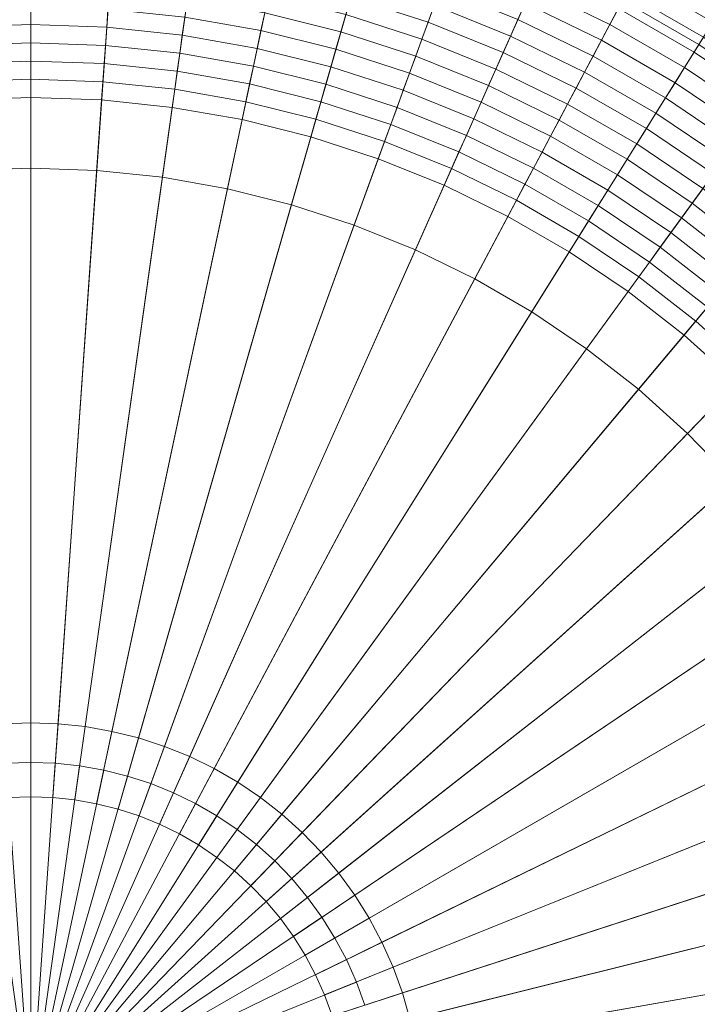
# Model space of a CAD drawing. Header units: centimetres. Extents: x -21.9 to 23.1, y -23 to 22.
# Tile 150 of 191: x 0.5 to 5.9, y 0.4 to 8.2. Entities that reach past the tile are written whole.
import ezdxf

# ---------------------------------------------------------------- set-up
doc = ezdxf.new("R2010")
doc.units = ezdxf.units.CM
doc.header["$LTSCALE"] = 2.54
doc.layers.add('Lucido design-1', color=7, linetype='Continuous')

# ---------------------------------------------------------------- blocks, each defined once
blk = doc.blocks.new('Gruppo-2-1')
at = {"color": 5, "linetype": 'Continuous', "lineweight": 9}
for points in [[(5.882, 7.9705, -940.4271), (5.2775, 8.3195, -940.4271), (10.9595, 19.0058, -940.4271), (12.2956, 18.2344, -940.4271)], [(5.882, 7.9705, -940.4271), (5.2775, 8.3195, -940.4271), (10.9595, 19.0058, -940.4271), (12.2956, 18.2344, -940.4271)], [(6.9948, 9.7514, -1003.3271), (6.2634, 10.1737, -1003.3271), (5.2775, 8.3195, -1003.3271), (5.882, 7.9705, -1003.3271)], [(0.5828, 6.99, -941.4271), (0.0596, 6.9717, -941.4271), (-0.1148, 9.4656, -941.4271), (0.5828, 9.49, -941.4271)], [(1.1059, 6.9717, -941.4271), (0.5828, 6.99, -941.4271), (0.5828, 9.49, -941.4271), (1.2803, 9.4656, -941.4271)], [(1.6266, 6.917, -941.4271), (1.1059, 6.9717, -941.4271), (1.2803, 9.4656, -941.4271), (1.9745, 9.3927, -941.4271)], [(2.1421, 6.8261, -941.4271), (1.6266, 6.917, -941.4271), (1.9745, 9.3927, -941.4271), (2.6619, 9.2715, -941.4271)], [(2.65, 6.6995, -941.4271), (2.1421, 6.8261, -941.4271), (2.6619, 9.2715, -941.4271), (3.3391, 9.1026, -941.4271)], [(3.1479, 6.5377, -941.4271), (2.65, 6.6995, -941.4271), (3.3391, 9.1026, -941.4271), (4.003, 8.8869, -941.4271)], [(3.6333, 6.3416, -941.4271), (3.1479, 6.5377, -941.4271), (4.003, 8.8869, -941.4271), (4.6501, 8.6255, -941.4271)], [(4.1038, 6.1121, -941.4271), (3.6333, 6.3416, -941.4271), (4.6501, 8.6255, -941.4271), (5.2775, 8.3195, -941.4271)], [(6.0683, 8.2687, -935.5552), (5.4426, 8.63, -935.5552), (5.3763, 8.5054, -935.5887), (5.9936, 8.1491, -935.5887)], [(5.2434, 8.2553, -935.6511), (4.6206, 8.5591, -935.6511), (4.5628, 8.4293, -935.6799), (5.1767, 8.1299, -935.6799)], [(3.7831, 8.2828, -935.7569), (3.1619, 8.4846, -935.7569), (3.1224, 8.3469, -935.7794), (3.7341, 8.1482, -935.7794)], [(5.9936, 8.1491, -935.5887), (5.3763, 8.5054, -935.5887), (5.3099, 8.3805, -935.6207), (5.9186, 8.0291, -935.6207)], [(3.0829, 8.209, -935.8003), (2.4686, 8.3621, -935.8003), (2.4387, 8.2215, -935.8197), (3.0433, 8.0708, -935.8197)], [(4.4468, 8.1688, -935.7328), (3.832, 8.4172, -935.7328), (3.7831, 8.2828, -935.7569), (4.3886, 8.0381, -935.7569)], [(5.1767, 8.1299, -935.6799), (4.5628, 8.4293, -935.6799), (4.5048, 8.2991, -935.7072), (5.1098, 8.0041, -935.7072)], [(5.9186, 8.0291, -935.6207), (5.3099, 8.3805, -935.6207), (5.2434, 8.2553, -935.6511), (5.8435, 7.9089, -935.6511)], [(2.4387, 8.2215, -935.8197), (1.8251, 8.3297, -935.8197), (1.8051, 8.1872, -935.8374), (2.4088, 8.0808, -935.8374)], [(3.7341, 8.1482, -935.7794), (3.1224, 8.3469, -935.7794), (3.0829, 8.209, -935.8003), (3.685, 8.0133, -935.8003)], [(4.3886, 8.0381, -935.7569), (3.7831, 8.2828, -935.7569), (3.7341, 8.1482, -935.7794), (4.3304, 7.9073, -935.7794)], [(4.5572, 5.8504, -941.4271), (4.1038, 6.1121, -941.4271), (5.2775, 8.3195, -941.4271), (5.882, 7.9705, -941.4271)], [(5.1098, 8.0041, -935.7072), (4.5048, 8.2991, -935.7072), (4.4468, 8.1688, -935.7328), (5.0428, 7.8781, -935.7328)], [(5.882, 7.9705, -1003.3271), (5.2775, 8.3195, -1003.3271), (5.2775, 8.3195, -940.4271), (5.882, 7.9705, -940.4271)], [(5.882, 7.9705, -941.4271), (5.2775, 8.3195, -941.4271), (5.2775, 8.3195, -940.4271), (5.882, 7.9705, -940.4271)], [(0.5828, 8.2727, -935.8374), (-0.0299, 8.2513, -935.8374), (-0.0198, 8.1075, -935.8535), (0.5828, 8.1286, -935.8535)], [(1.1954, 8.2513, -935.8374), (0.5828, 8.2727, -935.8374), (0.5828, 8.1286, -935.8535), (1.1854, 8.1075, -935.8535)], [(1.8051, 8.1872, -935.8374), (1.1954, 8.2513, -935.8374), (1.1854, 8.1075, -935.8535), (1.785, 8.0445, -935.8535)], [(3.0433, 8.0708, -935.8197), (2.4387, 8.2215, -935.8197), (2.4088, 8.0808, -935.8374), (3.0036, 7.9325, -935.8374)], [(3.685, 8.0133, -935.8003), (3.0829, 8.209, -935.8003), (3.0433, 8.0708, -935.8197), (3.6358, 7.8783, -935.8197)], [(5.8435, 7.9089, -935.6511), (5.2434, 8.2553, -935.6511), (5.1767, 8.1299, -935.6799), (5.7682, 7.7884, -935.6799)], [(0.5828, 8.1286, -935.8535), (-0.0198, 8.1075, -935.8535), (-0.0098, 7.9636, -935.8681), (0.5828, 7.9843, -935.8681)], [(1.1854, 8.1075, -935.8535), (0.5828, 8.1286, -935.8535), (0.5828, 7.9843, -935.8681), (1.1753, 7.9636, -935.8681)], [(2.4088, 8.0808, -935.8374), (1.8051, 8.1872, -935.8374), (1.785, 8.0445, -935.8535), (2.3788, 7.9398, -935.8535)], [(4.3304, 7.9073, -935.7794), (3.7341, 8.1482, -935.7794), (3.685, 8.0133, -935.8003), (4.272, 7.7762, -935.8003)], [(5.0428, 7.8781, -935.7328), (4.4468, 8.1688, -935.7328), (4.3886, 8.0381, -935.7569), (4.9756, 7.7518, -935.7569)], [(5.7682, 7.7884, -935.6799), (5.1767, 8.1299, -935.6799), (5.1098, 8.0041, -935.7072), (5.6927, 7.6676, -935.7072)], [(1.785, 8.0445, -935.8535), (1.1854, 8.1075, -935.8535), (1.1753, 7.9636, -935.8681), (1.7649, 7.9016, -935.8681)], [(3.0036, 7.9325, -935.8374), (2.4088, 8.0808, -935.8374), (2.3788, 7.9398, -935.8535), (2.9639, 7.7939, -935.8535)], [(3.6358, 7.8783, -935.8197), (3.0433, 8.0708, -935.8197), (3.0036, 7.9325, -935.8374), (3.5866, 7.743, -935.8374)], [(0.5828, 7.9843, -935.8681), (-0.0098, 7.9636, -935.8681), (0.0003, 7.8195, -935.881), (0.5828, 7.8398, -935.881)], [(1.1753, 7.9636, -935.8681), (0.5828, 7.9843, -935.8681), (0.5828, 7.8398, -935.881), (1.1652, 7.8195, -935.881)], [(2.3788, 7.9398, -935.8535), (1.785, 8.0445, -935.8535), (1.7649, 7.9016, -935.8681), (2.3488, 7.7987, -935.8681)], [(4.272, 7.7762, -935.8003), (3.685, 8.0133, -935.8003), (3.6358, 7.8783, -935.8197), (4.2135, 7.6449, -935.8197)], [(4.9756, 7.7518, -935.7569), (4.3886, 8.0381, -935.7569), (4.3304, 7.9073, -935.7794), (4.9084, 7.6253, -935.7794)], [(4.9912, 5.5576, -941.4271), (4.5572, 5.8504, -941.4271), (5.882, 7.9705, -941.4271), (6.4606, 7.5802, -941.4271)], [(5.6927, 7.6676, -935.7072), (5.1098, 8.0041, -935.7072), (5.0428, 7.8781, -935.7328), (5.617, 7.5465, -935.7328)], [(6.5013, 7.6361, -935.6207), (5.9186, 8.0291, -935.6207), (5.8435, 7.9089, -935.6511), (6.4179, 7.5214, -935.6511)], [(1.7649, 7.9016, -935.8681), (1.1753, 7.9636, -935.8681), (1.1652, 7.8195, -935.881), (1.7448, 7.7586, -935.881)], [(2.3488, 7.7987, -935.8681), (1.7649, 7.9016, -935.8681), (1.7448, 7.7586, -935.881), (2.3188, 7.6574, -935.881)], [(2.9639, 7.7939, -935.8535), (2.3788, 7.9398, -935.8535), (2.3488, 7.7987, -935.8681), (2.9241, 7.6552, -935.8681)], [(3.5866, 7.743, -935.8374), (3.0036, 7.9325, -935.8374), (2.9639, 7.7939, -935.8535), (3.5373, 7.6076, -935.8535)], [(4.9084, 7.6253, -935.7794), (4.3304, 7.9073, -935.7794), (4.272, 7.7762, -935.8003), (4.841, 7.4986, -935.8003)], [(6.4179, 7.5214, -935.6511), (5.8435, 7.9089, -935.6511), (5.7682, 7.7884, -935.6799), (6.3344, 7.4064, -935.6799)], [(0.5828, 7.8398, -935.881), (0.0003, 7.8195, -935.881), (0.0104, 7.6753, -935.8924), (0.5828, 7.6953, -935.8924)], [(1.1652, 7.8195, -935.881), (0.5828, 7.8398, -935.881), (0.5828, 7.6953, -935.8924), (1.1551, 7.6753, -935.8924)], [(1.7448, 7.7586, -935.881), (1.1652, 7.8195, -935.881), (1.1551, 7.6753, -935.8924), (1.7247, 7.6154, -935.8924)], [(4.2135, 7.6449, -935.8197), (3.6358, 7.8783, -935.8197), (3.5866, 7.743, -935.8374), (4.155, 7.5134, -935.8374)], [(5.617, 7.5465, -935.7328), (5.0428, 7.8781, -935.7328), (4.9756, 7.7518, -935.7569), (5.5413, 7.4253, -935.7569)], [(2.3188, 7.6574, -935.881), (1.7448, 7.7586, -935.881), (1.7247, 7.6154, -935.8924), (2.2887, 7.516, -935.8924)], [(2.9241, 7.6552, -935.8681), (2.3488, 7.7987, -935.8681), (2.3188, 7.6574, -935.881), (2.8843, 7.5164, -935.881)], [(3.5373, 7.6076, -935.8535), (2.9639, 7.7939, -935.8535), (2.9241, 7.6552, -935.8681), (3.488, 7.472, -935.8681)], [(4.155, 7.5134, -935.8374), (3.5866, 7.743, -935.8374), (3.5373, 7.6076, -935.8535), (4.0964, 7.3817, -935.8535)], [(4.841, 7.4986, -935.8003), (4.272, 7.7762, -935.8003), (4.2135, 7.6449, -935.8197), (4.7736, 7.3717, -935.8197)], [(5.5413, 7.4253, -935.7569), (4.9756, 7.7518, -935.7569), (4.9084, 7.6253, -935.7794), (5.4653, 7.3038, -935.7794)], [(6.3344, 7.4064, -935.6799), (5.7682, 7.7884, -935.6799), (5.6927, 7.6676, -935.7072), (6.2507, 7.2912, -935.7072)], [(0.5828, 7.6953, -935.8924), (0.0104, 7.6753, -935.8924), (0.0205, 7.531, -935.9022), (0.5828, 7.5506, -935.9022)], [(1.1551, 7.6753, -935.8924), (0.5828, 7.6953, -935.8924), (0.5828, 7.5506, -935.9022), (1.145, 7.531, -935.9022)], [(1.7247, 7.6154, -935.8924), (1.1551, 7.6753, -935.8924), (1.145, 7.531, -935.9022), (1.7046, 7.4722, -935.9022)], [(2.8843, 7.5164, -935.881), (2.3188, 7.6574, -935.881), (2.2887, 7.516, -935.8924), (2.8444, 7.3774, -935.8924)], [(3.488, 7.472, -935.8681), (2.9241, 7.6552, -935.8681), (2.8843, 7.5164, -935.881), (3.4386, 7.3363, -935.881)], [(6.2507, 7.2912, -935.7072), (5.6927, 7.6676, -935.7072), (5.617, 7.5465, -935.7328), (6.1668, 7.1757, -935.7328)], [(2.2887, 7.516, -935.8924), (1.7247, 7.6154, -935.8924), (1.7046, 7.4722, -935.9022), (2.2587, 7.3745, -935.9022)], [(4.0964, 7.3817, -935.8535), (3.5373, 7.6076, -935.8535), (3.488, 7.472, -935.8681), (4.0377, 7.2499, -935.8681)], [(4.7736, 7.3717, -935.8197), (4.2135, 7.6449, -935.8197), (4.155, 7.5134, -935.8374), (4.706, 7.2446, -935.8374)], [(5.4653, 7.3038, -935.7794), (4.9084, 7.6253, -935.7794), (4.841, 7.4986, -935.8003), (5.3893, 7.1821, -935.8003)], [(5.4037, 5.2353, -941.4271), (4.9912, 5.5576, -941.4271), (6.4606, 7.5802, -941.4271), (7.0106, 7.1504, -941.4271)], [(0.5828, 7.5506, -935.9022), (0.0205, 7.531, -935.9022), (0.3666, 2.5819, -936.1081), (0.5828, 2.5895, -936.1081)], [(1.145, 7.531, -935.9022), (0.5828, 7.5506, -935.9022), (0.5828, 2.5895, -936.1081), (0.799, 2.5819, -936.1081)], [(1.7046, 7.4722, -935.9022), (1.145, 7.531, -935.9022), (0.799, 2.5819, -936.1081), (1.0141, 2.5593, -936.1081)], [(2.8444, 7.3774, -935.8924), (2.2887, 7.516, -935.8924), (2.2587, 7.3745, -935.9022), (2.8046, 7.2383, -935.9022)], [(3.4386, 7.3363, -935.881), (2.8843, 7.5164, -935.881), (2.8444, 7.3774, -935.8924), (3.3891, 7.2004, -935.8924)], [(4.706, 7.2446, -935.8374), (4.155, 7.5134, -935.8374), (4.0964, 7.3817, -935.8535), (4.6383, 7.1174, -935.8535)], [(5.3893, 7.1821, -935.8003), (4.841, 7.4986, -935.8003), (4.7736, 7.3717, -935.8197), (5.3131, 7.0602, -935.8197)], [(6.1668, 7.1757, -935.7328), (5.617, 7.5465, -935.7328), (5.5413, 7.4253, -935.7569), (6.0827, 7.06, -935.7569)], [(2.2587, 7.3745, -935.9022), (1.7046, 7.4722, -935.9022), (1.0141, 2.5593, -936.1081), (1.2272, 2.5217, -936.1081)], [(4.0377, 7.2499, -935.8681), (3.488, 7.472, -935.8681), (3.4386, 7.3363, -935.881), (3.979, 7.118, -935.881)], [(6.0827, 7.06, -935.7569), (5.5413, 7.4253, -935.7569), (5.4653, 7.3038, -935.7794), (5.9985, 6.9441, -935.7794)], [(2.8046, 7.2383, -935.9022), (2.2587, 7.3745, -935.9022), (1.2272, 2.5217, -936.1081), (1.4371, 2.4694, -936.1081)], [(3.3891, 7.2004, -935.8924), (2.8444, 7.3774, -935.8924), (2.8046, 7.2383, -935.9022), (3.3396, 7.0645, -935.9022)], [(4.6383, 7.1174, -935.8535), (4.0964, 7.3817, -935.8535), (4.0377, 7.2499, -935.8681), (4.5706, 6.99, -935.8681)], [(5.3131, 7.0602, -935.8197), (4.7736, 7.3717, -935.8197), (4.706, 7.2446, -935.8374), (5.2369, 6.9381, -935.8374)], [(3.979, 7.118, -935.881), (3.4386, 7.3363, -935.881), (3.3891, 7.2004, -935.8924), (3.9201, 6.9859, -935.8924)], [(5.9985, 6.9441, -935.7794), (5.4653, 7.3038, -935.7794), (5.3893, 7.1821, -935.8003), (5.9142, 6.8281, -935.8003)], [(3.3396, 7.0645, -935.9022), (2.8046, 7.2383, -935.9022), (1.4371, 2.4694, -936.1081), (1.6428, 2.4025, -936.1081)], [(3.9201, 6.9859, -935.8924), (3.3891, 7.2004, -935.8924), (3.3396, 7.0645, -935.9022), (3.8613, 6.8537, -935.9022)], [(4.5706, 6.99, -935.8681), (4.0377, 7.2499, -935.8681), (3.979, 7.118, -935.881), (4.5028, 6.8625, -935.881)], [(5.2369, 6.9381, -935.8374), (4.706, 7.2446, -935.8374), (4.6383, 7.1174, -935.8535), (5.1605, 6.8159, -935.8535)], [(4.5028, 6.8625, -935.881), (3.979, 7.118, -935.881), (3.9201, 6.9859, -935.8924), (4.4349, 6.7348, -935.8924)], [(5.1605, 6.8159, -935.8535), (4.6383, 7.1174, -935.8535), (4.5706, 6.99, -935.8681), (5.084, 6.6936, -935.8681)], [(5.9142, 6.8281, -935.8003), (5.3893, 7.1821, -935.8003), (5.3131, 7.0602, -935.8197), (5.8297, 6.7118, -935.8197)], [(5.7927, 4.885, -941.4271), (5.4037, 5.2353, -941.4271), (7.0106, 7.1504, -941.4271), (7.5293, 6.6834, -941.4271)], [(3.8613, 6.8537, -935.9022), (3.3396, 7.0645, -935.9022), (1.6428, 2.4025, -936.1081), (1.8434, 2.3215, -936.1081)], [(5.8297, 6.7118, -935.8197), (5.3131, 7.0602, -935.8197), (5.2369, 6.9381, -935.8374), (5.7451, 6.5953, -935.8374)], [(0.5828, 6.99, -939.9081), (0.0596, 6.9717, -939.9081), (0.0596, 6.9717, -941.4271), (0.5828, 6.99, -941.4271)], [(0.5828, 2.0025, -939.9081), (0.4075, 1.9964, -939.9081), (0.0596, 6.9717, -939.9081), (0.5828, 6.99, -939.9081)], [(1.1059, 6.9717, -939.9081), (0.5828, 6.99, -939.9081), (0.5828, 6.99, -941.4271), (1.1059, 6.9717, -941.4271)], [(0.758, 1.9964, -939.9081), (0.5828, 2.0025, -939.9081), (0.5828, 6.99, -939.9081), (1.1059, 6.9717, -939.9081)], [(0.9324, 1.9781, -939.9081), (0.758, 1.9964, -939.9081), (1.1059, 6.9717, -939.9081), (1.6266, 6.917, -939.9081)], [(1.6266, 6.917, -939.9081), (1.1059, 6.9717, -939.9081), (1.1059, 6.9717, -941.4271), (1.6266, 6.917, -941.4271)], [(4.4349, 6.7348, -935.8924), (3.9201, 6.9859, -935.8924), (3.8613, 6.8537, -935.9022), (4.367, 6.6071, -935.9022)], [(5.084, 6.6936, -935.8681), (4.5706, 6.99, -935.8681), (4.5028, 6.8625, -935.881), (5.0075, 6.5711, -935.881)], [(1.1051, 1.9476, -939.9081), (0.9324, 1.9781, -939.9081), (1.6266, 6.917, -939.9081), (2.1421, 6.8261, -939.9081)], [(2.1421, 6.8261, -939.9081), (1.6266, 6.917, -939.9081), (1.6266, 6.917, -941.4271), (2.1421, 6.8261, -941.4271)], [(5.7451, 6.5953, -935.8374), (5.2369, 6.9381, -935.8374), (5.1605, 6.8159, -935.8535), (5.6604, 6.4787, -935.8535)], [(1.2753, 1.9052, -939.9081), (1.1051, 1.9476, -939.9081), (2.1421, 6.8261, -939.9081), (2.65, 6.6995, -939.9081)], [(4.367, 6.6071, -935.9022), (3.8613, 6.8537, -935.9022), (1.8434, 2.3215, -936.1081), (2.0379, 2.2267, -936.1081)], [(2.65, 6.6995, -939.9081), (2.1421, 6.8261, -939.9081), (2.1421, 6.8261, -941.4271), (2.65, 6.6995, -941.4271)], [(5.0075, 6.5711, -935.881), (4.5028, 6.8625, -935.881), (4.4349, 6.7348, -935.8924), (4.9309, 6.4485, -935.8924)], [(5.6604, 6.4787, -935.8535), (5.1605, 6.8159, -935.8535), (5.084, 6.6936, -935.8681), (5.5756, 6.362, -935.8681)], [(6.4131, 6.4383, -935.8003), (5.9142, 6.8281, -935.8003), (5.8297, 6.7118, -935.8197), (6.3207, 6.3282, -935.8197)], [(4.9309, 6.4485, -935.8924), (4.4349, 6.7348, -935.8924), (4.367, 6.6071, -935.9022), (4.8542, 6.3258, -935.9022)], [(1.4421, 1.851, -939.9081), (1.2753, 1.9052, -939.9081), (2.65, 6.6995, -939.9081), (3.1479, 6.5377, -939.9081)], [(3.1479, 6.5377, -939.9081), (2.65, 6.6995, -939.9081), (2.65, 6.6995, -941.4271), (3.1479, 6.5377, -941.4271)], [(5.5756, 6.362, -935.8681), (5.084, 6.6936, -935.8681), (5.0075, 6.5711, -935.881), (5.4907, 6.2452, -935.881)], [(6.3207, 6.3282, -935.8197), (5.8297, 6.7118, -935.8197), (5.7451, 6.5953, -935.8374), (6.2282, 6.2179, -935.8374)], [(6.1563, 4.5085, -941.4271), (5.7927, 4.885, -941.4271), (7.5293, 6.6834, -941.4271), (8.0142, 6.1813, -941.4271)], [(4.8542, 6.3258, -935.9022), (4.367, 6.6071, -935.9022), (2.0379, 2.2267, -936.1081), (2.2252, 2.1185, -936.1081)], [(5.4907, 6.2452, -935.881), (5.0075, 6.5711, -935.881), (4.9309, 6.4485, -935.8924), (5.4057, 6.1282, -935.8924)], [(6.2282, 6.2179, -935.8374), (5.7451, 6.5953, -935.8374), (5.6604, 6.4787, -935.8535), (6.1355, 6.1075, -935.8535)], [(1.6047, 1.7853, -939.9081), (1.4421, 1.851, -939.9081), (3.1479, 6.5377, -939.9081), (3.6333, 6.3416, -939.9081)], [(3.6333, 6.3416, -939.9081), (3.1479, 6.5377, -939.9081), (3.1479, 6.5377, -941.4271), (3.6333, 6.3416, -941.4271)], [(5.4057, 6.1282, -935.8924), (4.9309, 6.4485, -935.8924), (4.8542, 6.3258, -935.9022), (5.3207, 6.0112, -935.9022)], [(6.1355, 6.1075, -935.8535), (5.6604, 6.4787, -935.8535), (5.5756, 6.362, -935.8681), (6.0428, 5.997, -935.8681)], [(1.7623, 1.7084, -939.9081), (1.6047, 1.7853, -939.9081), (3.6333, 6.3416, -939.9081), (4.1038, 6.1121, -939.9081)], [(4.1038, 6.1121, -939.9081), (3.6333, 6.3416, -939.9081), (3.6333, 6.3416, -941.4271), (4.1038, 6.1121, -941.4271)], [(6.0428, 5.997, -935.8681), (5.5756, 6.362, -935.8681), (5.4907, 6.2452, -935.881), (5.9499, 5.8864, -935.881)], [(5.3207, 6.0112, -935.9022), (4.8542, 6.3258, -935.9022), (2.2252, 2.1185, -936.1081), (2.4046, 1.9975, -936.1081)], [(5.9499, 5.8864, -935.881), (5.4907, 6.2452, -935.881), (5.4057, 6.1282, -935.8924), (5.857, 5.7756, -935.8924)], [(1.9142, 1.6207, -939.9081), (1.7623, 1.7084, -939.9081), (4.1038, 6.1121, -939.9081), (4.5572, 5.8504, -939.9081)], [(4.5572, 5.8504, -939.9081), (4.1038, 6.1121, -939.9081), (4.1038, 6.1121, -941.4271), (4.5572, 5.8504, -941.4271)], [(5.857, 5.7756, -935.8924), (5.4057, 6.1282, -935.8924), (5.3207, 6.0112, -935.9022), (5.764, 5.6648, -935.9022)], [(5.764, 5.6648, -935.9022), (5.3207, 6.0112, -935.9022), (2.4046, 1.9975, -936.1081), (2.5751, 1.8643, -936.1081)], [(6.3831, 5.4964, -935.881), (5.9499, 5.8864, -935.881), (5.857, 5.7756, -935.8924), (6.2826, 5.3924, -935.8924)], [(2.0596, 1.5227, -939.9081), (1.9142, 1.6207, -939.9081), (4.5572, 5.8504, -939.9081), (4.9912, 5.5576, -939.9081)], [(4.9912, 5.5576, -939.9081), (4.5572, 5.8504, -939.9081), (4.5572, 5.8504, -941.4271), (4.9912, 5.5576, -941.4271)], [(6.2826, 5.3924, -935.8924), (5.857, 5.7756, -935.8924), (5.764, 5.6648, -935.9022), (6.1821, 5.2883, -935.9022)], [(6.1821, 5.2883, -935.9022), (5.764, 5.6648, -935.9022), (2.5751, 1.8643, -936.1081), (2.7358, 1.7196, -936.1081)], [(2.1978, 1.4147, -939.9081), (2.0596, 1.5227, -939.9081), (4.9912, 5.5576, -939.9081), (5.4037, 5.2353, -939.9081)], [(5.4037, 5.2353, -939.9081), (4.9912, 5.5576, -939.9081), (4.9912, 5.5576, -941.4271), (5.4037, 5.2353, -941.4271)], [(2.3281, 1.2974, -939.9081), (2.1978, 1.4147, -939.9081), (5.4037, 5.2353, -939.9081), (5.7927, 4.885, -939.9081)], [(6.573, 4.8836, -935.9022), (6.1821, 5.2883, -935.9022), (2.7358, 1.7196, -936.1081), (2.8861, 1.5639, -936.1081)], [(5.7927, 4.885, -939.9081), (5.4037, 5.2353, -939.9081), (5.4037, 5.2353, -941.4271), (5.7927, 4.885, -941.4271)], [(2.4499, 1.1712, -939.9081), (2.3281, 1.2974, -939.9081), (5.7927, 4.885, -939.9081), (6.1563, 4.5085, -939.9081)], [(6.9346, 4.4526, -935.9022), (6.573, 4.8836, -935.9022), (2.8861, 1.5639, -936.1081), (3.0252, 1.3982, -936.1081)], [(6.1563, 4.5085, -939.9081), (5.7927, 4.885, -939.9081), (5.7927, 4.885, -941.4271), (6.1563, 4.5085, -941.4271)], [(2.5627, 1.0369, -939.9081), (2.4499, 1.1712, -939.9081), (6.1563, 4.5085, -939.9081), (6.4928, 4.1075, -939.9081)], [(7.2653, 3.9974, -935.9022), (6.9346, 4.4526, -935.9022), (3.0252, 1.3982, -936.1081), (3.1523, 1.2232, -936.1081)], [(2.6657, 0.895, -939.9081), (2.5627, 1.0369, -939.9081), (6.4928, 4.1075, -939.9081), (6.8005, 3.6839, -939.9081)], [(7.5634, 3.5203, -935.9022), (7.2653, 3.9974, -935.9022), (3.1523, 1.2232, -936.1081), (3.267, 1.0397, -936.1081)], [(2.7587, 0.7463, -939.9081), (2.6657, 0.895, -939.9081), (6.8005, 3.6839, -939.9081), (7.078, 3.24, -939.9081)], [(7.8276, 3.0235, -935.9022), (7.5634, 3.5203, -935.9022), (3.267, 1.0397, -936.1081), (3.3685, 0.8487, -936.1081)], [(2.841, 0.5914, -939.9081), (2.7587, 0.7463, -939.9081), (7.078, 3.24, -939.9081), (7.3237, 2.7778, -939.9081)], [(8.0564, 2.5096, -935.9022), (7.8276, 3.0235, -935.9022), (3.3685, 0.8487, -936.1081), (3.4565, 0.6511, -936.1081)], [(2.9123, 0.4312, -939.9081), (2.841, 0.5914, -939.9081), (7.3237, 2.7778, -939.9081), (7.5366, 2.2995, -939.9081)], [(0.5828, 2.5895, -937.1277), (0.3666, 2.5819, -937.1277), (0.4075, 1.9964, -937.1277), (0.5828, 2.0025, -937.1277)], [(0.5828, 2.5895, -936.1081), (0.3666, 2.5819, -936.1081), (0.3666, 2.5819, -937.1277), (0.5828, 2.5895, -937.1277)], [(0.799, 2.5819, -937.1277), (0.5828, 2.5895, -937.1277), (0.5828, 2.0025, -937.1277), (0.758, 1.9964, -937.1277)], [(0.799, 2.5819, -936.1081), (0.5828, 2.5895, -936.1081), (0.5828, 2.5895, -937.1277), (0.799, 2.5819, -937.1277)], [(1.0141, 2.5593, -937.1277), (0.799, 2.5819, -937.1277), (0.758, 1.9964, -937.1277), (0.9324, 1.9781, -937.1277)], [(1.0141, 2.5593, -936.1081), (0.799, 2.5819, -936.1081), (0.799, 2.5819, -937.1277), (1.0141, 2.5593, -937.1277)], [(1.2272, 2.5217, -937.1277), (1.0141, 2.5593, -937.1277), (0.9324, 1.9781, -937.1277), (1.1051, 1.9476, -937.1277)], [(1.2272, 2.5217, -936.1081), (1.0141, 2.5593, -936.1081), (1.0141, 2.5593, -937.1277), (1.2272, 2.5217, -937.1277)], [(1.4371, 2.4694, -937.1277), (1.2272, 2.5217, -937.1277), (1.1051, 1.9476, -937.1277), (1.2753, 1.9052, -937.1277)], [(1.4371, 2.4694, -936.1081), (1.2272, 2.5217, -936.1081), (1.2272, 2.5217, -937.1277), (1.4371, 2.4694, -937.1277)], [(8.2488, 1.9809, -935.9022), (8.0564, 2.5096, -935.9022), (3.4565, 0.6511, -936.1081), (3.5305, 0.4478, -936.1081)], [(1.6428, 2.4025, -937.1277), (1.4371, 2.4694, -937.1277), (1.2753, 1.9052, -937.1277), (1.4421, 1.851, -937.1277)], [(1.6428, 2.4025, -936.1081), (1.4371, 2.4694, -936.1081), (1.4371, 2.4694, -937.1277), (1.6428, 2.4025, -937.1277)], [(1.8434, 2.3215, -937.1277), (1.6428, 2.4025, -937.1277), (1.4421, 1.851, -937.1277), (1.6047, 1.7853, -937.1277)], [(1.8434, 2.3215, -936.1081), (1.6428, 2.4025, -936.1081), (1.6428, 2.4025, -937.1277), (1.8434, 2.3215, -937.1277)], [(0.3884, 2.2688, -936.3095), (0.1951, 2.2485, -936.3095), (0.5828, -0.51, -936.3095)], [(0.5828, -0.51, -936.1095), (0.1951, 2.2485, -936.1095), (0.3884, 2.2688, -936.1095)], [(0.5828, 2.2756, -936.3095), (0.3884, 2.2688, -936.3095), (0.5828, -0.51, -936.3095)], [(0.5828, 2.2756, -936.1095), (0.3884, 2.2688, -936.1095), (0.3884, 2.2688, -936.3095), (0.5828, 2.2756, -936.3095)], [(0.5828, -0.51, -936.1095), (0.3884, 2.2688, -936.1095), (0.5828, 2.2756, -936.1095)], [(0.7771, 2.2688, -936.3095), (0.5828, 2.2756, -936.3095), (0.5828, -0.51, -936.3095)], [(0.7771, 2.2688, -936.1095), (0.5828, 2.2756, -936.1095), (0.5828, 2.2756, -936.3095), (0.7771, 2.2688, -936.3095)], [(0.5828, -0.51, -936.1095), (0.5828, 2.2756, -936.1095), (0.7771, 2.2688, -936.1095)], [(0.9704, 2.2485, -936.3095), (0.7771, 2.2688, -936.3095), (0.5828, -0.51, -936.3095)], [(0.5828, -0.51, -936.1095), (0.7771, 2.2688, -936.1095), (0.9704, 2.2485, -936.1095)], [(0.9704, 2.2485, -936.1095), (0.7771, 2.2688, -936.1095), (0.7771, 2.2688, -936.3095), (0.9704, 2.2485, -936.3095)], [(2.0379, 2.2267, -937.1277), (1.8434, 2.3215, -937.1277), (1.6047, 1.7853, -937.1277), (1.7623, 1.7084, -937.1277)], [(2.0379, 2.2267, -936.1081), (1.8434, 2.3215, -936.1081), (1.8434, 2.3215, -937.1277), (2.0379, 2.2267, -937.1277)], [(2.9723, 0.2664, -939.9081), (2.9123, 0.4312, -939.9081), (7.5366, 2.2995, -939.9081), (7.7157, 1.8076, -939.9081)], [(0.0036, 2.2147, -936.3095), (-0.1851, 2.1677, -936.3095), (0.5828, -0.51, -936.3095)], [(0.5828, -0.51, -936.1095), (-0.1851, 2.1677, -936.1095), (0.0036, 2.2147, -936.1095)], [(0.1951, 2.2485, -936.3095), (0.0036, 2.2147, -936.3095), (0.5828, -0.51, -936.3095)], [(0.5828, -0.51, -936.1095), (0.0036, 2.2147, -936.1095), (0.1951, 2.2485, -936.1095)], [(1.1619, 2.2147, -936.3095), (0.9704, 2.2485, -936.3095), (0.5828, -0.51, -936.3095)], [(0.5828, -0.51, -936.1095), (0.9704, 2.2485, -936.1095), (1.1619, 2.2147, -936.1095)], [(1.3506, 2.1677, -936.3095), (1.1619, 2.2147, -936.3095), (0.5828, -0.51, -936.3095)], [(0.5828, -0.51, -936.1095), (1.1619, 2.2147, -936.1095), (1.3506, 2.1677, -936.1095)], [(1.1619, 2.2147, -936.1095), (0.9704, 2.2485, -936.1095), (0.9704, 2.2485, -936.3095), (1.1619, 2.2147, -936.3095)], [(1.3506, 2.1677, -936.1095), (1.1619, 2.2147, -936.1095), (1.1619, 2.2147, -936.3095), (1.3506, 2.1677, -936.3095)], [(2.2252, 2.1185, -937.1277), (2.0379, 2.2267, -937.1277), (1.7623, 1.7084, -937.1277), (1.9142, 1.6207, -937.1277)], [(2.2252, 2.1185, -936.1081), (2.0379, 2.2267, -936.1081), (2.0379, 2.2267, -937.1277), (2.2252, 2.1185, -937.1277)], [(-0.1851, 2.1677, -936.3095), (-0.37, 2.1076, -936.3095), (0.5828, -0.51, -936.3095)], [(0.5828, -0.51, -936.1095), (-0.37, 2.1076, -936.1095), (-0.1851, 2.1677, -936.1095)], [(1.5355, 2.1076, -936.3095), (1.3506, 2.1677, -936.3095), (0.5828, -0.51, -936.3095)], [(0.5828, -0.51, -936.1095), (1.3506, 2.1677, -936.1095), (1.5355, 2.1076, -936.1095)], [(1.5355, 2.1076, -936.1095), (1.3506, 2.1677, -936.1095), (1.3506, 2.1677, -936.3095), (1.5355, 2.1076, -936.3095)], [(2.4046, 1.9975, -937.1277), (2.2252, 2.1185, -937.1277), (1.9142, 1.6207, -937.1277), (2.0596, 1.5227, -937.1277)], [(2.4046, 1.9975, -936.1081), (2.2252, 2.1185, -936.1081), (2.2252, 2.1185, -937.1277), (2.4046, 1.9975, -937.1277)], [(-0.5502, 2.0348, -936.3095), (-0.725, 1.9495, -936.3095), (0.5828, -0.51, -936.3095)], [(0.5828, -0.51, -936.1095), (-0.725, 1.9495, -936.1095), (-0.5502, 2.0348, -936.1095)], [(-0.37, 2.1076, -936.3095), (-0.5502, 2.0348, -936.3095), (0.5828, -0.51, -936.3095)], [(0.5828, -0.51, -936.1095), (-0.5502, 2.0348, -936.1095), (-0.37, 2.1076, -936.1095)], [(1.7158, 2.0348, -936.3095), (1.5355, 2.1076, -936.3095), (0.5828, -0.51, -936.3095)], [(0.5828, -0.51, -936.1095), (1.5355, 2.1076, -936.1095), (1.7158, 2.0348, -936.1095)], [(1.8905, 1.9495, -936.3095), (1.7158, 2.0348, -936.3095), (0.5828, -0.51, -936.3095)], [(0.5828, -0.51, -936.1095), (1.7158, 2.0348, -936.1095), (1.8905, 1.9495, -936.1095)], [(1.7158, 2.0348, -936.1095), (1.5355, 2.1076, -936.1095), (1.5355, 2.1076, -936.3095), (1.7158, 2.0348, -936.3095)], [(1.8905, 1.9495, -936.1095), (1.7158, 2.0348, -936.1095), (1.7158, 2.0348, -936.3095), (1.8905, 1.9495, -936.3095)], [(0.5828, 2.0025, -937.1277), (0.4075, 1.9964, -937.1277), (0.4075, 1.9964, -939.9081), (0.5828, 2.0025, -939.9081)], [(0.758, 1.9964, -937.1277), (0.5828, 2.0025, -937.1277), (0.5828, 2.0025, -939.9081), (0.758, 1.9964, -939.9081)], [(0.9324, 1.9781, -937.1277), (0.758, 1.9964, -937.1277), (0.758, 1.9964, -939.9081), (0.9324, 1.9781, -939.9081)], [(1.1051, 1.9476, -937.1277), (0.9324, 1.9781, -937.1277), (0.9324, 1.9781, -939.9081), (1.1051, 1.9476, -939.9081)], [(2.5751, 1.8643, -937.1277), (2.4046, 1.9975, -937.1277), (2.0596, 1.5227, -937.1277), (2.1978, 1.4147, -937.1277)], [(2.5751, 1.8643, -936.1081), (2.4046, 1.9975, -936.1081), (2.4046, 1.9975, -937.1277), (2.5751, 1.8643, -937.1277)], [(8.4039, 1.44, -935.9022), (8.2488, 1.9809, -935.9022), (3.5305, 0.4478, -936.1081), (3.5902, 0.2398, -936.1081)], [(-0.725, 1.9495, -936.3095), (-0.8934, 1.8523, -936.3095), (0.5828, -0.51, -936.3095)], [(0.5828, -0.51, -936.1095), (-0.8934, 1.8523, -936.1095), (-0.725, 1.9495, -936.1095)], [(2.0589, 1.8523, -936.3095), (1.8905, 1.9495, -936.3095), (0.5828, -0.51, -936.3095)], [(0.5828, -0.51, -936.1095), (1.8905, 1.9495, -936.1095), (2.0589, 1.8523, -936.1095)], [(1.2753, 1.9052, -937.1277), (1.1051, 1.9476, -937.1277), (1.1051, 1.9476, -939.9081), (1.2753, 1.9052, -939.9081)], [(1.4421, 1.851, -937.1277), (1.2753, 1.9052, -937.1277), (1.2753, 1.9052, -939.9081), (1.4421, 1.851, -939.9081)], [(2.0589, 1.8523, -936.1095), (1.8905, 1.9495, -936.1095), (1.8905, 1.9495, -936.3095), (2.0589, 1.8523, -936.3095)], [(-0.8934, 1.8523, -936.3095), (-1.0546, 1.7436, -936.3095), (0.5828, -0.51, -936.3095)], [(0.5828, -0.51, -936.1095), (-1.0546, 1.7436, -936.1095), (-0.8934, 1.8523, -936.1095)], [(2.2201, 1.7436, -936.3095), (2.0589, 1.8523, -936.3095), (0.5828, -0.51, -936.3095)], [(0.5828, -0.51, -936.1095), (2.0589, 1.8523, -936.1095), (2.2201, 1.7436, -936.1095)], [(1.6047, 1.7853, -937.1277), (1.4421, 1.851, -937.1277), (1.4421, 1.851, -939.9081), (1.6047, 1.7853, -939.9081)], [(2.2201, 1.7436, -936.1095), (2.0589, 1.8523, -936.1095), (2.0589, 1.8523, -936.3095), (2.2201, 1.7436, -936.3095)], [(2.7358, 1.7196, -937.1277), (2.5751, 1.8643, -937.1277), (2.1978, 1.4147, -937.1277), (2.3281, 1.2974, -937.1277)], [(2.7358, 1.7196, -936.1081), (2.5751, 1.8643, -936.1081), (2.5751, 1.8643, -937.1277), (2.7358, 1.7196, -937.1277)], [(3.0206, 0.0978, -939.9081), (2.9723, 0.2664, -939.9081), (7.7157, 1.8076, -939.9081), (7.86, 1.3044, -939.9081)], [(-1.0546, 1.7436, -936.3095), (-1.2078, 1.6239, -936.3095), (0.5828, -0.51, -936.3095)], [(0.5828, -0.51, -936.1095), (-1.2078, 1.6239, -936.1095), (-1.0546, 1.7436, -936.1095)], [(2.3733, 1.6239, -936.3095), (2.2201, 1.7436, -936.3095), (0.5828, -0.51, -936.3095)], [(0.5828, -0.51, -936.1095), (2.2201, 1.7436, -936.1095), (2.3733, 1.6239, -936.1095)], [(1.7623, 1.7084, -937.1277), (1.6047, 1.7853, -937.1277), (1.6047, 1.7853, -939.9081), (1.7623, 1.7084, -939.9081)], [(2.3733, 1.6239, -936.1095), (2.2201, 1.7436, -936.1095), (2.2201, 1.7436, -936.3095), (2.3733, 1.6239, -936.3095)], [(2.8861, 1.5639, -937.1277), (2.7358, 1.7196, -937.1277), (2.3281, 1.2974, -937.1277), (2.4499, 1.1712, -937.1277)], [(2.8861, 1.5639, -936.1081), (2.7358, 1.7196, -936.1081), (2.7358, 1.7196, -937.1277), (2.8861, 1.5639, -937.1277)], [(1.9142, 1.6207, -937.1277), (1.7623, 1.7084, -937.1277), (1.7623, 1.7084, -939.9081), (1.9142, 1.6207, -939.9081)], [(-1.2078, 1.6239, -936.3095), (-1.3523, 1.4938, -936.3095), (0.5828, -0.51, -936.3095)], [(0.5828, -0.51, -936.1095), (-1.3523, 1.4938, -936.1095), (-1.2078, 1.6239, -936.1095)], [(2.5178, 1.4938, -936.3095), (2.3733, 1.6239, -936.3095), (0.5828, -0.51, -936.3095)], [(0.5828, -0.51, -936.1095), (2.3733, 1.6239, -936.1095), (2.5178, 1.4938, -936.1095)], [(2.0596, 1.5227, -937.1277), (1.9142, 1.6207, -937.1277), (1.9142, 1.6207, -939.9081), (2.0596, 1.5227, -939.9081)], [(2.5178, 1.4938, -936.1095), (2.3733, 1.6239, -936.1095), (2.3733, 1.6239, -936.3095), (2.5178, 1.4938, -936.3095)], [(3.0252, 1.3982, -937.1277), (2.8861, 1.5639, -937.1277), (2.4499, 1.1712, -937.1277), (2.5627, 1.0369, -937.1277)], [(3.0252, 1.3982, -936.1081), (2.8861, 1.5639, -936.1081), (2.8861, 1.5639, -937.1277), (3.0252, 1.3982, -937.1277)], [(-1.3523, 1.4938, -936.3095), (-1.4873, 1.3539, -936.3095), (0.5828, -0.51, -936.3095)], [(0.5828, -0.51, -936.1095), (-1.4873, 1.3539, -936.1095), (-1.3523, 1.4938, -936.1095)], [(2.6529, 1.3539, -936.3095), (2.5178, 1.4938, -936.3095), (0.5828, -0.51, -936.3095)], [(0.5828, -0.51, -936.1095), (2.5178, 1.4938, -936.1095), (2.6529, 1.3539, -936.1095)], [(2.1978, 1.4147, -937.1277), (2.0596, 1.5227, -937.1277), (2.0596, 1.5227, -939.9081), (2.1978, 1.4147, -939.9081)], [(2.6529, 1.3539, -936.1095), (2.5178, 1.4938, -936.1095), (2.5178, 1.4938, -936.3095), (2.6529, 1.3539, -936.3095)], [(2.3281, 1.2974, -937.1277), (2.1978, 1.4147, -937.1277), (2.1978, 1.4147, -939.9081), (2.3281, 1.2974, -939.9081)], [(8.5209, 0.8897, -935.9022), (8.4039, 1.44, -935.9022), (3.5902, 0.2398, -936.1081), (3.6351, 0.0282, -936.1081)], [(-1.4873, 1.3539, -936.3095), (-1.6123, 1.205, -936.3095), (0.5828, -0.51, -936.3095)], [(0.5828, -0.51, -936.1095), (-1.6123, 1.205, -936.1095), (-1.4873, 1.3539, -936.1095)], [(2.7779, 1.205, -936.3095), (2.6529, 1.3539, -936.3095), (0.5828, -0.51, -936.3095)], [(0.5828, -0.51, -936.1095), (2.6529, 1.3539, -936.1095), (2.7779, 1.205, -936.1095)], [(3.1523, 1.2232, -937.1277), (3.0252, 1.3982, -937.1277), (2.5627, 1.0369, -937.1277), (2.6657, 0.895, -937.1277)], [(2.7779, 1.205, -936.1095), (2.6529, 1.3539, -936.1095), (2.6529, 1.3539, -936.3095), (2.7779, 1.205, -936.3095)], [(3.1523, 1.2232, -936.1081), (3.0252, 1.3982, -936.1081), (3.0252, 1.3982, -937.1277), (3.1523, 1.2232, -937.1277)], [(2.4499, 1.1712, -937.1277), (2.3281, 1.2974, -937.1277), (2.3281, 1.2974, -939.9081), (2.4499, 1.1712, -939.9081)], [(3.0571, -0.0737, -939.9081), (3.0206, 0.0978, -939.9081), (7.86, 1.3044, -939.9081), (7.9688, 0.7924, -939.9081)], [(-1.6123, 1.205, -936.3095), (-1.7266, 1.0477, -936.3095), (0.5828, -0.51, -936.3095)], [(0.5828, -0.51, -936.1095), (-1.7266, 1.0477, -936.1095), (-1.6123, 1.205, -936.1095)], [(2.8921, 1.0477, -936.3095), (2.7779, 1.205, -936.3095), (0.5828, -0.51, -936.3095)], [(0.5828, -0.51, -936.1095), (2.7779, 1.205, -936.1095), (2.8921, 1.0477, -936.1095)], [(3.267, 1.0397, -937.1277), (3.1523, 1.2232, -937.1277), (2.6657, 0.895, -937.1277), (2.7587, 0.7463, -937.1277)], [(2.8921, 1.0477, -936.1095), (2.7779, 1.205, -936.1095), (2.7779, 1.205, -936.3095), (2.8921, 1.0477, -936.3095)], [(3.267, 1.0397, -936.1081), (3.1523, 1.2232, -936.1081), (3.1523, 1.2232, -937.1277), (3.267, 1.0397, -937.1277)], [(2.5627, 1.0369, -937.1277), (2.4499, 1.1712, -937.1277), (2.4499, 1.1712, -939.9081), (2.5627, 1.0369, -939.9081)], [(-1.7266, 1.0477, -936.3095), (-1.8296, 0.8828, -936.3095), (0.5828, -0.51, -936.3095)], [(0.5828, -0.51, -936.1095), (-1.8296, 0.8828, -936.1095), (-1.7266, 1.0477, -936.1095)], [(2.9952, 0.8828, -936.3095), (2.8921, 1.0477, -936.3095), (0.5828, -0.51, -936.3095)], [(0.5828, -0.51, -936.1095), (2.8921, 1.0477, -936.1095), (2.9952, 0.8828, -936.1095)], [(2.6657, 0.895, -937.1277), (2.5627, 1.0369, -937.1277), (2.5627, 1.0369, -939.9081), (2.6657, 0.895, -939.9081)], [(3.3685, 0.8487, -937.1277), (3.267, 1.0397, -937.1277), (2.7587, 0.7463, -937.1277), (2.841, 0.5914, -937.1277)], [(2.9952, 0.8828, -936.1095), (2.8921, 1.0477, -936.1095), (2.8921, 1.0477, -936.3095), (2.9952, 0.8828, -936.3095)], [(3.3685, 0.8487, -936.1081), (3.267, 1.0397, -936.1081), (3.267, 1.0397, -937.1277), (3.3685, 0.8487, -937.1277)], [(-1.8296, 0.8828, -936.3095), (-1.9209, 0.7111, -936.3095), (0.5828, -0.51, -936.3095)], [(0.5828, -0.51, -936.1095), (-1.9209, 0.7111, -936.1095), (-1.8296, 0.8828, -936.1095)], [(3.0865, 0.7111, -936.3095), (2.9952, 0.8828, -936.3095), (0.5828, -0.51, -936.3095)], [(0.5828, -0.51, -936.1095), (2.9952, 0.8828, -936.1095), (3.0865, 0.7111, -936.1095)], [(2.7587, 0.7463, -937.1277), (2.6657, 0.895, -937.1277), (2.6657, 0.895, -939.9081), (2.7587, 0.7463, -939.9081)], [(3.0865, 0.7111, -936.1095), (2.9952, 0.8828, -936.1095), (2.9952, 0.8828, -936.3095), (3.0865, 0.7111, -936.3095)], [(8.5992, 0.3326, -935.9022), (8.5209, 0.8897, -935.9022), (3.6351, 0.0282, -936.1081), (3.6652, -0.186, -936.1081)], [(3.4565, 0.6511, -937.1277), (3.3685, 0.8487, -937.1277), (2.841, 0.5914, -937.1277), (2.9123, 0.4312, -937.1277)], [(3.0815, -0.2474, -939.9081), (3.0571, -0.0737, -939.9081), (7.9688, 0.7924, -939.9081), (8.0417, 0.274, -939.9081)], [(3.4565, 0.6511, -936.1081), (3.3685, 0.8487, -936.1081), (3.3685, 0.8487, -937.1277), (3.4565, 0.6511, -937.1277)], [(-1.9209, 0.7111, -936.3095), (-2, 0.5335, -936.3095), (0.5828, -0.51, -936.3095)], [(0.5828, -0.51, -936.1095), (-2, 0.5335, -936.1095), (-1.9209, 0.7111, -936.1095)], [(3.1655, 0.5335, -936.3095), (3.0865, 0.7111, -936.3095), (0.5828, -0.51, -936.3095)], [(0.5828, -0.51, -936.1095), (3.0865, 0.7111, -936.1095), (3.1655, 0.5335, -936.1095)], [(2.841, 0.5914, -937.1277), (2.7587, 0.7463, -937.1277), (2.7587, 0.7463, -939.9081), (2.841, 0.5914, -939.9081)], [(3.1655, 0.5335, -936.1095), (3.0865, 0.7111, -936.1095), (3.0865, 0.7111, -936.3095), (3.1655, 0.5335, -936.3095)], [(3.5305, 0.4478, -937.1277), (3.4565, 0.6511, -937.1277), (2.9123, 0.4312, -937.1277), (2.9723, 0.2664, -937.1277)], [(3.5305, 0.4478, -936.1081), (3.4565, 0.6511, -936.1081), (3.4565, 0.6511, -937.1277), (3.5305, 0.4478, -937.1277)], [(2.9123, 0.4312, -937.1277), (2.841, 0.5914, -937.1277), (2.841, 0.5914, -939.9081), (2.9123, 0.4312, -939.9081)], [(-2, 0.5335, -936.3095), (-2.0665, 0.3508, -936.3095), (0.5828, -0.51, -936.3095)], [(0.5828, -0.51, -936.1095), (-2.0665, 0.3508, -936.1095), (-2, 0.5335, -936.1095)], [(3.232, 0.3508, -936.3095), (3.1655, 0.5335, -936.3095), (0.5828, -0.51, -936.3095)], [(0.5828, -0.51, -936.1095), (3.1655, 0.5335, -936.1095), (3.232, 0.3508, -936.1095)], [(3.232, 0.3508, -936.1095), (3.1655, 0.5335, -936.1095), (3.1655, 0.5335, -936.3095), (3.232, 0.3508, -936.3095)], [(2.9723, 0.2664, -937.1277), (2.9123, 0.4312, -937.1277), (2.9123, 0.4312, -939.9081), (2.9723, 0.2664, -939.9081)], [(3.5902, 0.2398, -937.1277), (3.5305, 0.4478, -937.1277), (2.9723, 0.2664, -937.1277), (3.0206, 0.0978, -937.1277)], [(3.5902, 0.2398, -936.1081), (3.5305, 0.4478, -936.1081), (3.5305, 0.4478, -937.1277), (3.5902, 0.2398, -937.1277)]]:
    blk.add_3dface(points, dxfattribs=at)

msp = doc.modelspace()

# ---------------------------------------------------------------- block references
at = {"layer": 'Lucido design-1', "color": 5, "true_color": 0x0000ff}
msp.add_blockref('Gruppo-2-1', (0, 0), dxfattribs=at)

doc.saveas('drawing.dxf')
